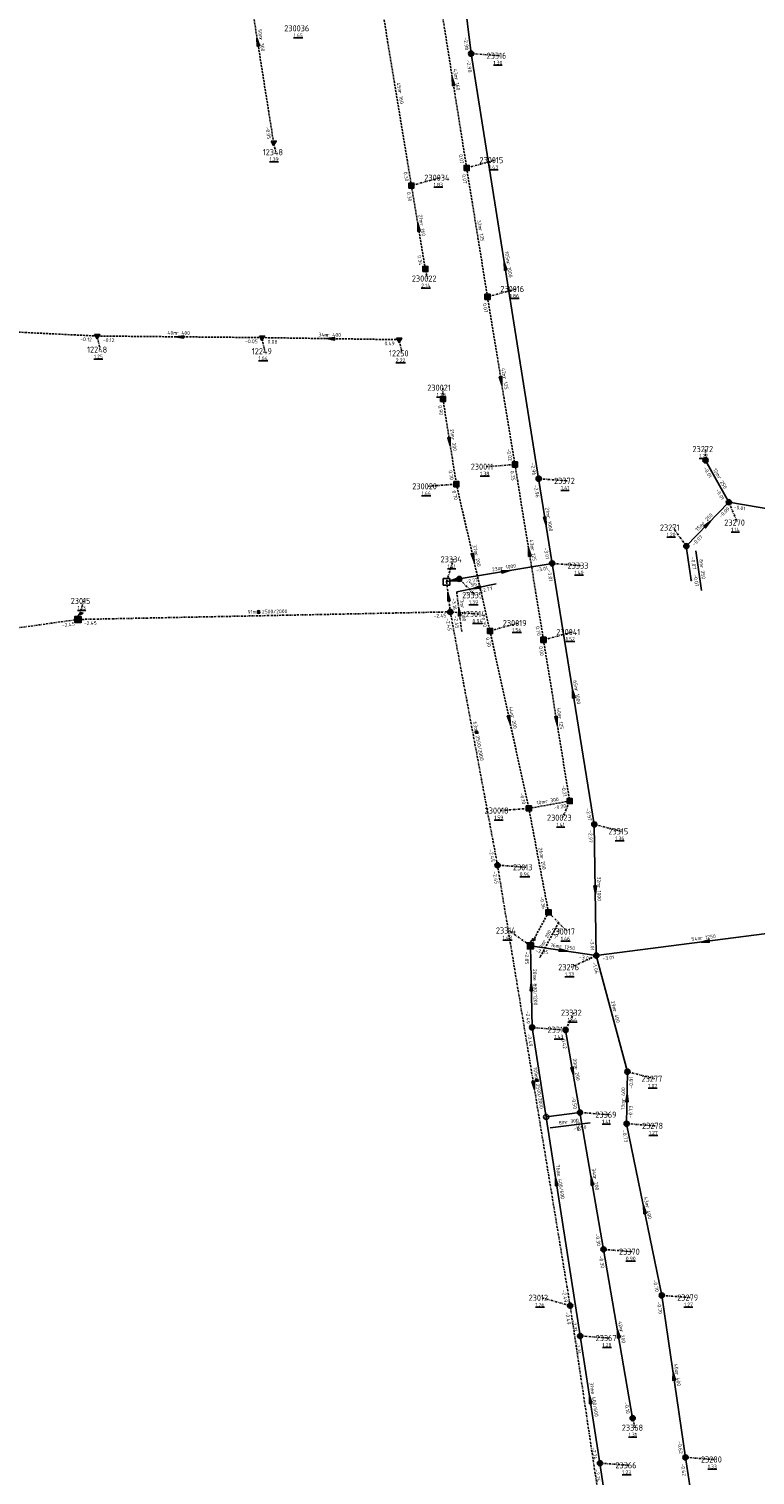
# Model space of a CAD drawing. Extents: x 188323 to 208361, y 565368 to 574910.
# Tile 144 of 256: x 201337 to 201514, y 569151 to 569505. Entities that reach past the tile are written whole.
import ezdxf

# ---------------------------------------------------------------- set-up
doc = ezdxf.new("R2010")
doc.units = 0
for name, pattern in [('BORDER', [1.75, 0.5, -0.25, 0.5, -0.25, 0, -0.25]), ('DASHDOT', [1, 0.5, -0.25, 0, -0.25]), ('DASHED', [0.75, 0.5, -0.25])]:
    doc.linetypes.add(name, pattern=pattern)
doc.layers.get('0').update_dxf_attribs({"linetype": 'CONTINUOUS'})
for name, color, linetype in [('RIO-AFM', 7, 'CONTINUOUS'), ('RIO-BOK', 7, 'CONTINUOUS'), ('RIO-DET', 7, 'CONTINUOUS'), ('RIO-KNP', 7, 'CONTINUOUS'), ('RIO-KNR', 7, 'CONTINUOUS'), ('RIO-LAG_0B', 7, 'CONTINUOUS'), ('RIO-LAG_1B', 7, 'DASHED'), ('RIO-LAG_2B', 7, 'DASHED'), ('RIO-LAG_4', 7, 'BORDER'), ('RIO-LEN', 7, 'CONTINUOUS'), ('RIO-MVD', 1, 'CONTINUOUS'), ('RIO-VRB', 6, 'DASHDOT'), ('RIO-VRH', 7, 'CONTINUOUS')]:
    doc.layers.add(name, color=color, linetype=linetype)
doc.styles.add('RIO-TXT', font='isocp.shx')

# ---------------------------------------------------------------- blocks, each defined once
blk = doc.blocks.new('L_VHR')
blk.add_lwpolyline([(-0.5, 0), (0.5, 0), (-0.5, 0.15), (-0.5, -0.15), (0.5, 0)])
blk = doc.blocks.new('L_VKT')
blk.add_line((0.3, 0.95), (-0.3, -0.05))
blk.add_lwpolyline([(0.3, 0.15), (0.3, 0.75), (-0.3, 0.75), (-0.3, 0.15)], close=True)
blk = doc.blocks.new('K_IPD')
blk.add_lwpolyline([(-0.496027, 0.307994), (0.503973, 0.307994), (0.003973, -0.558031)], close=True)
blk.add_solid([(-0.496027, 0.307994), (0.503973, 0.307994), (0.003973, -0.558031)])
at = {"style": 'RIO-TXT', "flags": 1}
blk.add_attdef('KNOOPNAAM', (2, 2), '', height=1, dxfattribs=at)
blk = doc.blocks.new('K_IPR')
blk.add_lwpolyline([(-0.5, -0.5), (0.5, -0.5), (0.5, 0.5), (-0.5, 0.5)], close=True)
blk.add_solid([(-0.5, 0.5), (0.5, 0.5), (-0.5, -0.5), (0.5, -0.5)])
at = {"style": 'RIO-TXT', "flags": 1}
blk.add_attdef('KNOOPNAAM', (2, 2), '', height=1, dxfattribs=at)
blk = doc.blocks.new('K_IPG')
blk.add_circle((0, 0), 0.5)
for points in [[(0, 0), (-0.5, 0), (-0.433013, 0.25)], [(0, 0), (-0.433013, -0.25), (-0.5, 0)], [(0, 0), (-0.433013, 0.25), (-0.25, 0.433013)], [(0, 0), (-0.25, -0.433013), (-0.433013, -0.25)], [(0, 0), (-0.25, 0.433013), (0, 0.5)], [(0, 0), (0, -0.5), (-0.25, -0.433013)], [(0, 0), (0, 0.5), (0.25, 0.433013)], [(0, 0), (0.25, 0.433013), (0.433013, 0.25)], [(0, 0), (0.433013, 0.25), (0.5, 0)], [(0, 0), (0.5, 0), (0.433013, -0.25)], [(0, 0), (0.433013, -0.25), (0.25, -0.433013)], [(0, 0), (0.25, -0.433013), (0, -0.5)]]:
    blk.add_solid(points)
at = {"style": 'RIO-TXT', "flags": 1}
blk.add_attdef('KNOOPNAAM', (2, 2), '', height=1, dxfattribs=at)
blk = doc.blocks.new('K_OVL')
for points in [[(0.6, 0.6), (-0.6, 0.6), (-0.6, -0.6), (0.6, -0.6)], [(1, 1.25), (0.474823, 0.983111), (0.413034, 1.369554)]]:
    blk.add_lwpolyline(points, close=True)
blk.add_arc((0.81571, 0.439293), 0.83139, 77.193131, 168.854604)
blk.add_solid([(-0.6, 0.6), (0.6, 0.6), (-0.6, -0.6), (0.6, -0.6)])
at = {"style": 'RIO-TXT', "flags": 1}
blk.add_attdef('KNOOPNAAM', (2, 2), '', height=1, dxfattribs=at)
blk = doc.blocks.new('K_FIC')
blk.add_circle((0, 0), 0.0625)
at = {"style": 'RIO-TXT', "flags": 1}
blk.add_attdef('KNOOPNAAM', (2, 2), '', height=1, dxfattribs=at)
blk = doc.blocks.new('K_DIV')
for p, q in [((-0.65, 0.65), (-0.65, -0.65)), ((0.65, 0.65), (-0.65, 0.65)), ((0.65, -0.65), (0.65, 0.65)), ((-0.65, -0.65), (0.65, -0.65))]:
    blk.add_line(p, q)
blk = doc.blocks.new('K_TEE')
for p, q in [((-0.15, 0.25), (0.15, 0.25)), ((0, -0.25), (0, 0.25))]:
    blk.add_line(p, q)
blk.add_circle((0, 0), 0.5)
at = {"style": 'RIO-TXT', "flags": 1}
blk.add_attdef('KNOOPNAAM', (2, 2), '', height=1, dxfattribs=at)
blk = doc.blocks.new('129_02______230017____23314___c')
at = {"layer": 'RIO-LAG_1B'}
blk.add_line((0, 0), (-4.641, -8.656), dxfattribs=at)
at = {"layer": 'RIO-AFM', "style": 'RIO-TXT'}
blk.add_text('r 200', height=0.9, rotation=421.7764, dxfattribs=at).set_placement((-3.2727, -5.0434))
at = {"layer": 'RIO-BOK', "style": 'RIO-TXT'}
blk.add_text('-0.36', height=0.9, rotation=421.7764, dxfattribs=at).set_placement((-0.7053, -4.2745))
at = {"layer": 'RIO-LEN', "style": 'RIO-TXT'}
blk.add_text('9m', height=0.9, rotation=421.7764, dxfattribs=at).set_placement((-4.0378, -6.4713))
blk = doc.blocks.new('142_02______23334___c123014_')
at = {"layer": 'RIO-LAG_4'}
blk.add_line((0, 0), (1.221, -9.745), dxfattribs=at)
at = {"layer": 'RIO-VRH', "xscale": 2, "yscale": 2, "zscale": 2, "rotation": 457.1143}
blk.add_blockref('L_VHR', (0.6105, -4.8725), dxfattribs=at)
at = {"layer": 'RIO-AFM', "style": 'RIO-TXT'}
blk.add_text('r 1000', height=0.9, rotation=277.1143, dxfattribs=at).set_placement((0.9388, -3.4708))
at = {"layer": 'RIO-BOK', "style": 'RIO-TXT'}
for s, p in [('-3.16', (-1.2151, -1.563)), ('-2.45', (-0.6779, -5.8505))]:
    blk.add_text(s, height=0.9, rotation=277.1143, dxfattribs=at).set_placement(p)
at = {"layer": 'RIO-LEN', "style": 'RIO-TXT'}
blk.add_text('7m', height=0.9, rotation=277.1143, dxfattribs=at).set_placement((0.7374, -1.8634))
blk = doc.blocks.new('197_02______23273_____23271_')
at = {"layer": 'RIO-LAG_0B'}
blk.add_line((0, 0), (-1.417, 9.718), dxfattribs=at)
at = {"layer": 'RIO-AFM', "style": 'RIO-TXT'}
blk.add_text('r 250', height=0.9, rotation=278.2829, dxfattribs=at).set_placement((-0.3686, 6.0004))
at = {"layer": 'RIO-BOK', "style": 'RIO-TXT'}
for p in [(-2.6, 8.1306), (-1.9755, 3.8559)]:
    blk.add_text('-0.07', height=0.9, rotation=278.2829, dxfattribs=at).set_placement(p)
at = {"layer": 'RIO-LEN', "style": 'RIO-TXT'}
blk.add_text('8m', height=0.9, rotation=278.2829, dxfattribs=at).set_placement((-0.6028, 7.6034))
blk = doc.blocks.new('201_02______23334___c223335_')
at = {"layer": 'RIO-LAG_0B'}
blk.add_line((0, 0), (9.608, 2.032), dxfattribs=at)
at = {"layer": 'RIO-VRH', "xscale": 2, "yscale": 2, "zscale": 2, "rotation": 191.943}
blk.add_blockref('L_VHR', (4.804, 1.016), dxfattribs=at)
at = {"layer": 'RIO-BOK', "style": 'RIO-TXT'}
for s, p in [('-3.16', (1.6592, -1.08)), ('-2.77', (5.8857, -0.1859))]:
    blk.add_text(s, height=0.9, rotation=11.943, dxfattribs=at).set_placement(p)
at = {"layer": 'RIO-LEN', "style": 'RIO-TXT'}
blk.add_text('3m', height=0.9, rotation=11.943, dxfattribs=at).set_placement((3.3795, 1.226))
blk = doc.blocks.new('202_02______23369_____23371_')
at = {"layer": 'RIO-LAG_0B'}
blk.add_line((0, 0), (-9.739, -1.27), dxfattribs=at)
at = {"layer": 'RIO-AFM', "style": 'RIO-TXT'}
blk.add_text('r 300', height=0.9, rotation=367.4069, dxfattribs=at).set_placement((-6.0055, -0.2779))
at = {"layer": 'RIO-BOK', "style": 'RIO-TXT'}
blk.add_text('-0.50', height=0.9, rotation=367.4069, dxfattribs=at).set_placement((-3.8851, -1.917))
at = {"layer": 'RIO-LEN', "style": 'RIO-TXT'}
blk.add_text('8m', height=0.9, rotation=367.4069, dxfattribs=at).set_placement((-7.6118, -0.4878))

msp = doc.modelspace()

# ---------------------------------------------------------------- linework, layer by layer
at = {"layer": 'RIO-LAG_0B'}
for p, q in [((201436.896, 569565.888), (201444.896, 569499.072)), ((201461.408, 569395.136), (201444.896, 569499.072)), ((201507.904, 569389.376), (201502.208, 569399.616)), ((201464.704, 569374.4), (201461.408, 569395.136)), ((201507.904, 569389.376), (201497.504, 569378.624)), ((201538.016, 569384.32), (201507.904, 569389.376)), ((201498.704, 569370.304), (201497.504, 569378.624)), ((201464.704, 569374.4), (201442, 569370.624)), ((201475.008, 569310.592), (201464.704, 569374.4)), ((201438.88, 569369.92), (201442, 569370.624)), ((201475.504, 569278.528), (201475.008, 569310.592)), ((201528.704, 569285.376), (201475.504, 569278.528)), ((201475.504, 569278.528), (201459.392, 569280.896)), ((201459.392, 569280.896), (201459.808, 569260.928)), ((201475.504, 569278.528), (201483.104, 569250.112)), ((201459.808, 569260.928), (201471.552, 569185.472)), ((201468, 569260.288), (201471.488, 569240.128)), ((201483.104, 569250.112), (201482.896, 569237.376)), ((201471.488, 569240.128), (201463.248, 569239.04)), ((201471.488, 569240.128), (201477.264, 569206.656)), ((201482.896, 569237.376), (201491.504, 569195.392)), ((201477.264, 569206.656), (201484.384, 569165.376)), ((201491.504, 569195.392), (201497.296, 569155.776)), ((201471.552, 569185.472), (201476.384, 569154.368)), ((201476.384, 569154.368), (201484.496, 569099.008)), ((201497.296, 569155.776), (201503.808, 569113.024))]:
    msp.add_line(p, q, dxfattribs=at)
at = {"layer": 'RIO-LAG_1B'}
for p, q in [((201430.304, 569466.816), (201423.008, 569511.104)), ((201443.808, 569471.104), (201437.104, 569513.408)), ((201443.808, 569471.104), (201448.896, 569439.616)), ((201433.696, 569446.4), (201430.304, 569466.816)), ((201448.896, 569439.616), (201455.6, 569398.592)), ((201438, 569414.592), (201441.296, 569393.792)), ((201455.6, 569398.592), (201462.592, 569355.712)), ((201441.296, 569393.792), (201449.504, 569357.888)), ((201449.504, 569357.888), (201459.008, 569314.496)), ((201462.592, 569355.712), (201468.992, 569316.288)), ((201468.992, 569316.288), (201459.008, 569314.496)), ((201463.808, 569289.088), (201459.008, 569314.496)), ((201463.808, 569289.088), (201459.392, 569280.896))]:
    msp.add_line(p, q, dxfattribs=at)
at = {"layer": 'RIO-LAG_2B'}
for p, q in [((201396.608, 569477.312), (201388.8, 569526.592)), ((201353.472, 569430.016), (201313.216, 569432)), ((201393.76, 569429.632), (201353.472, 569430.016)), ((201427.296, 569429.12), (201393.76, 569429.632))]:
    msp.add_line(p, q, dxfattribs=at)
at = {"layer": 'RIO-LAG_4'}
for p, q in [((201438.88, 569369.92), (201439.808, 569362.56)), ((201439.808, 569362.56), (201348.8, 569360.704)), ((201451.344, 569300.608), (201439.808, 569362.56)), ((201348.8, 569360.704), (201287.696, 569352.192)), ((201469.104, 569192.896), (201451.344, 569300.608)), ((201483.008, 569099.712), (201469.104, 569192.896))]:
    msp.add_line(p, q, dxfattribs=at)
at = {"layer": 'RIO-VRB'}
for p, q in [((201444.9, 569499.1), (201451.8675, 569498.5713)), ((201396.6, 569477.3), (201397.1335, 569474.9716)), ((201443.8, 569471.1), (201450.7675, 569473.0287)), ((201430.31, 569466.81), (201437.2775, 569468.7387)), ((201433.7, 569446.4), (201434.2335, 569444.0716)), ((201448.9, 569439.6), (201455.8675, 569441.5287)), ((201353.48, 569430), (201354.1871, 569426.6868)), ((201393.76, 569429.62), (201394.4671, 569426.3068)), ((201427.3, 569429.1), (201428.0071, 569425.7868)), ((201438, 569414.6), (201437.9997, 569417.375)), ((201502.2, 569399.6), (201502.1997, 569402.375)), ((201455.6, 569398.6), (201448.6329, 569398.0691)), ((201461.41, 569395.13), (201468.3775, 569394.6013)), ((201441.3, 569393.8), (201434.3329, 569393.2691)), ((201507.9, 569389.4), (201509.9771, 569384.3911)), ((201497.5, 569378.6), (201494.237, 569383.1869)), ((201438.88, 569369.94), (201440.6152, 569375.4092)), ((201464.7, 569374.4), (201471.6675, 569373.8713)), ((201442, 569370.6), (201445.9045, 569366.6459)), ((201348.8, 569360.7), (201350.1933, 569365.2294)), ((201439.8, 569362.56), (201446.7675, 569362.0313)), ((201449.5, 569357.9), (201456.4675, 569359.8287)), ((201462.59, 569355.69), (201469.5575, 569357.6187)), ((201469, 569316.3), (201467.2663, 569312.2303)), ((201459, 569314.5), (201452.0329, 569313.9691)), ((201475, 569310.6), (201481.6482, 569308.88)), ((201451.34, 569300.63), (201458.3075, 569300.1013)), ((201463.8, 569289.1), (201468.3472, 569284.3798)), ((201459.4, 569280.9), (201454.1381, 569284.6361)), ((201475.5, 569278.5), (201469.3742, 569275.6602)), ((201468, 569260.3), (201470.0371, 569264.5293)), ((201459.8, 569260.9), (201466.7675, 569260.3713)), ((201483.1, 569250.1), (201489.7482, 569248.38)), ((201471.48, 569240.13), (201478.4475, 569239.6013)), ((201482.9, 569237.4), (201489.8675, 569236.8713)), ((201477.27, 569206.63), (201484.2375, 569206.1013)), ((201469.1, 569192.9), (201462.1321, 569194.8265)), ((201491.5, 569195.4), (201498.4675, 569194.8713)), ((201471.55, 569185.5), (201478.5175, 569184.9713)), ((201484.39, 569165.38), (201484.9235, 569163.0516)), ((201476.39, 569154.38), (201483.3575, 569153.8513)), ((201497.3, 569155.8), (201504.2675, 569155.2713))]:
    msp.add_line(p, q, dxfattribs=at)

# ---------------------------------------------------------------- block references
at = {"layer": 'RIO-AFM', "xscale": 0.9, "yscale": 0.9, "zscale": 0.9}
for p, rotation in [((201392.9392, 569362.1303), 361.1708), ((201445.833, 569333.0175), 280.5634), ((201460.5711, 569247.9178), 279.3695)]:
    msp.add_blockref('L_VKT', p, dxfattribs=dict(at, rotation=rotation))
at = {"layer": 'RIO-DET'}
for name, p in [('197_02______23273_____23271_', (201501.216, 569367.808)), ('201_02______23334___c223335_', (201441.376, 569367.424)), ('142_02______23334___c123014_', (201441.376, 569367.424)), ('129_02______230017____23314___c', (201466.304, 569286.592)), ('202_02______23369_____23371_', (201473.984, 569237.632))]:
    msp.add_blockref(name, p, dxfattribs=at)
at = {"layer": 'RIO-KNP', "xscale": 1.25, "yscale": 1.25, "zscale": 1.25}
for name, p in [('K_IPG', (201444.896, 569499.072)), ('K_IPD', (201396.608, 569477.312)), ('K_IPR', (201443.808, 569471.104)), ('K_IPR', (201430.304, 569466.816)), ('K_IPR', (201433.696, 569446.4)), ('K_IPR', (201448.896, 569439.616)), ('K_IPD', (201353.472, 569430.016)), ('K_IPD', (201393.76, 569429.632)), ('K_IPD', (201427.296, 569429.12)), ('K_IPR', (201438, 569414.592)), ('K_IPR', (201455.6, 569398.592)), ('K_IPG', (201502.208, 569399.616)), ('K_IPR', (201441.296, 569393.792)), ('K_IPG', (201461.408, 569395.136)), ('K_IPG', (201507.904, 569389.376)), ('K_IPG', (201497.504, 569378.624)), ('K_IPG', (201464.704, 569374.4)), ('K_DIV', (201438.88, 569369.92)), ('K_IPG', (201442, 569370.624)), ('K_FIC', (201498.704, 569370.304)), ('K_OVL', (201348.8, 569360.704)), ('K_IPG', (201439.808, 569362.56)), ('K_IPR', (201449.504, 569357.888)), ('K_IPR', (201462.592, 569355.712)), ('K_IPR', (201468.992, 569316.288)), ('K_IPR', (201459.008, 569314.496)), ('K_IPG', (201475.008, 569310.592)), ('K_IPG', (201451.344, 569300.608)), ('K_IPR', (201463.808, 569289.088)), ('K_OVL', (201459.392, 569280.896)), ('K_IPG', (201475.504, 569278.528)), ('K_IPG', (201459.808, 569260.928)), ('K_IPG', (201468, 569260.288)), ('K_IPG', (201483.104, 569250.112)), ('K_TEE', (201463.248, 569239.04)), ('K_IPG', (201471.488, 569240.128)), ('K_IPG', (201482.896, 569237.376)), ('K_IPG', (201477.264, 569206.656)), ('K_IPG', (201491.504, 569195.392)), ('K_IPG', (201469.104, 569192.896)), ('K_IPG', (201471.552, 569185.472)), ('K_IPG', (201484.384, 569165.376)), ('K_IPG', (201476.384, 569154.368)), ('K_IPG', (201497.296, 569155.776))]:
    msp.add_blockref(name, p, dxfattribs=at)
at = {"layer": 'RIO-VRH'}
for p, xscale, yscale, zscale, rotation in [((201392.7, 569501.95), 2, 2, 2, 98.9987), ((201440.45, 569492.25), 2, 2, 2, 99.0086), ((201432.005, 569456.605), 2, 2, 2, 99.4386), ((201453.155, 569447.115), 2, 2, 2, 99.0312), ((201373.62, 569429.81), 2, 2, 2, 179.4595), ((201410.53, 569429.36), 2, 2, 2, 179.1118), ((201452.25, 569419.1), 2, 2, 2, 279.2891), ((201439.65, 569404.2), 2, 2, 2, 279.0232), ((201463.055, 569384.765), 2, 2, 2, 279.0262), ((201502.7, 569384), 2, 2, 2, 406.0763), ((201445.4, 569375.85), 2, 2, 2, 282.8741), ((201459.095, 569377.145), 2, 2, 2, 459.2603), ((201453.35, 569372.5), 2, 2, 2, 369.5023), ((201440.44, 569370.27), 1.938, 1.938, 1.938, 191.943), ((201439.34, 569366.25), 2, 2, 2, 457.1143), ((201469.85, 569342.5), 2, 2, 2, 99.179), ((201454.25, 569336.2), 2, 2, 2, 282.3548), ((201465.795, 569335.995), 2, 2, 2, 279.251), ((201475.25, 569294.55), 2, 2, 2, 270.9014), ((201502.1, 569281.95), 2, 2, 2, 187.3892), ((201467.45, 569279.7), 2, 2, 2, 351.5223), ((201459.6, 569270.9), 2, 2, 2, 451.1547), ((201469.74, 569250.215), 2, 2, 2, 279.7971), ((201460.22, 569246.765), 2, 2, 2, 279.3695), ((201483, 569243.75), 2, 2, 2, 449.0888), ((201465.675, 569223.2), 2, 2, 2, 458.8657), ((201474.375, 569223.38), 2, 2, 2, 459.814), ((201487.2, 569216.4), 2, 2, 2, 461.58), ((201480.83, 569186.005), 2, 2, 2, 459.8012), ((201494.4, 569175.6), 2, 2, 2, 458.3408), ((201473.97, 569169.94), 2, 2, 2, 458.8484)]:
    msp.add_blockref('L_VHR', p, dxfattribs=dict(at, xscale=xscale, yscale=yscale, zscale=zscale, rotation=rotation))

# ---------------------------------------------------------------- texts
at = {"layer": 'RIO-AFM', "style": 'RIO-TXT'}
for s, rotation, p in [('r 300', 278.9987, (201393.0823, 569502.8309)), ('r 160', 279.0086, (201440.83, 569493.1307)), ('r 160', 279.3802, (201427.0299, 569489.8382)), ('r 160', 279.4386, (201432.3714, 569457.4875)), ('r 125', 279.2048, (201446.7235, 569456.2314)), ('r 1000', 279.0312, (201453.5541, 569447.9991)), ('r 400', 359.4595, (201372.8142, 569430.3299)), ('r 400', 359.1118, (201409.7277, 569429.8826)), ('r 125', 279.2891, (201452.6252, 569419.9827)), ('r 200', 279.0232, (201440.0229, 569405.0796)), ('r 250', 299.2036, (201505.0939, 569395.453)), ('r 1000', 279.0262, (201463.3854, 569385.9114)), ('r 250', 406.0763, (201501.7747, 569383.766)), ('r 200', 282.8741, (201445.7178, 569376.754)), ('r 125', 279.2603, (201459.4713, 569378.0275)), ('r 1000', 369.5023, (201452.2005, 569372.8212)), ('2500/2000', 361.1708, (201393.7491, 569362.1474)), ('r 1000', 279.179, (201470.191, 569343.6493)), ('r 200', 282.3548, (201454.5784, 569337.1016)), ('r 125', 279.251, (201466.1703, 569336.8771)), ('2500/2000', 280.5634, (201445.9819, 569332.2213)), ('r 300', 370.2029, (201463.1132, 569315.7512)), ('r 200', 280.7094, (201461.7483, 569302.6907)), ('r 1000', 270.9014, (201475.7426, 569295.6385)), ('r 1250', 351.5223, (201466.4555, 569280.3583)), ('r 1250', 367.3892, (201500.962, 569282.323)), ('e 800/1200', 271.1547, (201460.0617, 569273.0704)), ('r 400', 284.9892, (201479.582, 569265.2144)), ('r 200', 279.7971, (201470.1008, 569251.0995)), ('2500/2000', 279.3695, (201460.7033, 569247.1186)), ('r 400', 449.0888, (201482.4838, 569242.9475)), ('e 400/600', 278.8657, (201465.9007, 569225.1483)), ('r 200', 279.814, (201474.7398, 569224.2656)), ('r 400', 281.58, (201487.5401, 569217.2969)), ('r 200', 279.8012, (201481.1974, 569186.8911)), ('r 400', 278.3408, (201494.7893, 569176.4762)), ('e 400/600', 278.8484, (201474.1822, 569171.886))]:
    msp.add_text(s, height=0.9, rotation=rotation, dxfattribs=at).set_placement(p)
at = {"layer": 'RIO-BOK', "style": 'RIO-TXT'}
for s, rotation, p in [('-2.98', 276.8376, (201443.0622, 569503.0089)), ('-2.98', 279.0312, (201443.7379, 569497.4972)), ('-0.05', 278.9987, (201394.6053, 569481.135)), ('0.07', 279.0086, (201441.8849, 569474.4007)), ('0.30', 279.3802, (201428.3749, 569470.0983)), ('0.07', 279.2048, (201442.6427, 569469.4937)), ('0.30', 279.4386, (201429.1593, 569465.199)), ('0.34', 279.4386, (201431.7463, 569449.6842)), ('0.07', 279.2891, (201447.7451, 569437.992)), ('-0.12', 357.1854, (201349.3173, 569428.826)), ('-0.12', 359.4595, (201354.8674, 569428.5877)), ('-0.05', 359.4595, (201389.6471, 569428.2817)), ('0.08', 359.1118, (201395.1388, 569428.1993)), ('0.49', 359.1118, (201423.7196, 569427.7743)), ('0.90', 279.0232, (201436.8376, 569412.9974)), ('-0.02', 279.2891, (201453.5805, 569402.4245)), ('-2.96', 279.0312, (201459.4476, 569398.9698)), ('-0.01', 299.2036, (201501.6619, 569397.6948)), ('0.70', 279.0232, (201439.3705, 569397.0979)), ('0.35', 279.2603, (201454.4443, 569396.9926)), ('0.70', 282.8741, (201440.2479, 569392.123)), ('-2.96', 279.0262, (201460.2477, 569393.5273)), ('-0.01', 299.2036, (201504.682, 569392.2984)), ('-0.09', 406.0763, (201506.0598, 569385.4806)), ('-0.01', 350.3906, (201509.0474, 569387.7867)), ('-0.07', 406.0763, (201499.4794, 569378.6384)), ('-3.01', 279.0262, (201462.6853, 569378.2313)), ('-3.01', 369.5023, (201460.8852, 569372.3541)), ('-3.01', 279.179, (201463.542, 569372.7943)), ('-2.77', 369.5023, (201443.6124, 569369.4513)), ('-2.45', 361.1708, (201435.729, 569361.1316)), ('-2.45', 367.9191, (201344.9272, 569358.7846)), ('-2.45', 361.1708, (201350.229, 569359.3298)), ('-2.45', 280.5634, (201438.6811, 569360.9267)), ('0.30', 282.8741, (201447.363, 569361.0635)), ('0.70', 279.2603, (201460.6608, 569358.9826)), ('0.30', 282.3548, (201448.4328, 569356.2326)), ('0.00', 279.251, (201461.434, 569354.0828)), ('-0.21', 279.251, (201466.9821, 569320.125)), ('-0.10', 282.3548, (201456.7807, 569318.2112)), ('-0.20', 370.2029, (201465.2121, 569314.1996)), ('-2.97', 279.179, (201473.0024, 569314.43)), ('-2.97', 270.9014, (201473.6229, 569309.1777)), ('-2.45', 280.5634, (201449.2494, 569304.4104)), ('-2.45', 279.3695, (201450.1874, 569299.0204)), ('-0.36', 280.7094, (201461.6766, 569292.8712)), ('-3.01', 270.9014, (201474.0541, 569282.5782)), ('-2.85', 271.1547, (201458.0292, 569279.4716)), ('-2.85', 351.5223, (201460.5791, 569279.3097)), ('-3.01', 351.5223, (201471.2393, 569277.7275)), ('-3.01', 367.3892, (201477.069, 569277.2927)), ('-1.06', 284.9892, (201474.5105, 569276.7853)), ('-2.49', 271.1547, (201458.3284, 569264.9717)), ('-2.49', 278.8657, (201458.6332, 569259.3006)), ('-0.42', 279.7971, (201466.8594, 569258.6818)), ('-0.81', 449.0888, (201484.4298, 569245.9786)), ('-0.50', 279.7971, (201469.4136, 569243.9334)), ('-0.50', 279.814, (201470.3399, 569238.5115)), ('-0.73', 449.0888, (201484.321, 569238.7785)), ('-0.73', 281.58, (201481.8103, 569235.7471)), ('-0.30', 279.814, (201475.2108, 569210.4349)), ('-0.30', 279.8012, (201476.1295, 569205.0118)), ('-2.49', 279.3695, (201467.1175, 569196.728)), ('-0.70', 281.58, (201489.3301, 569199.1405)), ('-0.70', 278.3408, (201490.3186, 569193.8114)), ('-2.49', 278.4909, (201467.9228, 569191.3083)), ('-2.31', 278.8657, (201469.5807, 569189.342)), ('-2.31', 278.8484, (201470.3828, 569183.901)), ('-0.10', 279.8012, (201482.3366, 569169.1865)), ('-2.24', 278.8484, (201474.3938, 569158.2183)), ('-0.62', 278.3408, (201495.3432, 569159.657)), ('-0.62', 278.6437, (201496.1271, 569154.2051)), ('-2.24', 278.3396, (201475.2086, 569152.7914))]:
    msp.add_text(s, height=0.9, rotation=rotation, dxfattribs=at).set_placement(p)
at = {"layer": 'RIO-KNR', "style": 'RIO-TXT'}
for s, p in [('230036', (201399.2085, 569504.5216)), ('23316', (201448.68, 569497.8213)), ('12348', (201393.946, 569474.2216)), ('230015', (201446.9425, 569472.2787)), ('230034', (201433.4525, 569467.9887)), ('230022', (201430.4085, 569443.3216)), ('230016', (201452.0425, 569440.7787)), ('12248', (201350.9996, 569425.9368)), ('12249', (201391.2796, 569425.5568)), ('12250', (201424.8196, 569425.0368)), ('230021', (201434.1747, 569416.625)), ('23272', (201499.0122, 569401.625)), ('230011', (201444.8079, 569397.3191)), ('230020', (201430.5079, 569392.5191)), ('23372', (201465.19, 569393.8513)), ('23271', (201491.0495, 569382.4369)), ('23270', (201506.7896, 569383.6411)), ('23334', (201437.4277, 569374.6592)), ('23333', (201468.48, 569373.1213)), ('23015', (201347.0058, 569364.4794)), ('23335', (201442.717, 569365.8959)), ('23014', (201443.58, 569361.2813)), ('230019', (201452.6425, 569359.0787)), ('230041', (201465.7325, 569356.8687)), ('230018', (201448.2079, 569313.2191)), ('230023', (201463.4413, 569311.4803)), ('23315', (201478.4607, 569308.13)), ('23013', (201455.12, 569299.3513)), ('23314', (201450.9506, 569283.8861)), ('230017', (201464.5222, 569283.6298)), ('23276', (201466.1867, 569274.9102)), ('23332', (201466.8496, 569263.7793)), ('23317', (201463.58, 569259.6213)), ('23277', (201486.5607, 569247.63)), ('23369', (201475.26, 569238.8513)), ('23278', (201486.68, 569236.1213)), ('23370', (201481.05, 569205.3513)), ('23012', (201458.9446, 569194.0765)), ('23279', (201495.28, 569194.1213)), ('23367', (201475.33, 569184.2213)), ('23368', (201481.736, 569162.3016)), ('23366', (201480.17, 569153.1013)), ('23280', (201501.08, 569154.5213))]:
    msp.add_text(s, height=1.5, dxfattribs=at).set_placement(p)
at = {"layer": 'RIO-LEN', "style": 'RIO-TXT'}
for s, rotation, p in [('50m', 278.9987, (201392.7434, 569504.9642)), ('43m', 279.0086, (201440.4907, 569495.2639)), ('45m', 279.3802, (201426.6768, 569491.9691)), ('21m', 279.4386, (201432.0161, 569459.6181)), ('32m', 279.2048, (201446.377, 569458.3634)), ('105m', 279.0312, (201453.129, 569450.6655)), ('40m', 359.4595, (201370.6543, 569430.3489)), ('34m', 359.1118, (201407.568, 569429.9147)), ('42m', 279.2891, (201452.2755, 569422.1142)), ('21m', 279.0232, (201439.6831, 569407.2127)), ('12m', 299.2036, (201504.039, 569397.3379)), ('21m', 279.0262, (201463.0454, 569388.0445)), ('15m', 406.0763, (201500.2774, 569382.2092)), ('43m', 279.2603, (201459.1226, 569380.1592)), ('37m', 282.8741, (201445.2355, 569378.8595)), ('23m', 369.5023, (201450.0704, 569372.4633)), ('91m', 361.1708, (201390.2398, 569362.0734)), ('65m', 279.179, (201469.8454, 569345.7815)), ('44m', 282.3548, (201454.1152, 569339.2113)), ('40m', 279.251, (201465.822, 569339.0088)), ('63m', 280.5634, (201445.3367, 569335.6715)), ('10m', 370.2029, (201460.9876, 569315.3672)), ('26m', 280.7094, (201461.3459, 569304.8129)), ('32m', 270.9014, (201475.7076, 569297.7982)), ('16m', 351.5223, (201464.3189, 569280.6754)), ('54m', 367.3892, (201498.8201, 569282.0439)), ('20m', 271.1547, (201460.0171, 569275.2299)), ('29m', 284.9892, (201479.0223, 569267.3006)), ('20m', 279.7971, (201469.7323, 569253.2278)), ('109m', 279.3695, (201460.042, 569251.1143)), ('13m', 449.0888, (201482.4511, 569240.7877)), ('76m', 278.8657, (201465.5667, 569227.2823)), ('34m', 279.814, (201474.3705, 569226.3938)), ('43m', 281.58, (201487.1054, 569219.4127)), ('42m', 279.8012, (201480.8286, 569189.0194)), ('40m', 278.3408, (201494.4749, 569178.6132)), ('31m', 278.8484, (201473.8489, 569174.0202))]:
    msp.add_text(s, height=0.9, rotation=rotation, dxfattribs=at).set_placement(p)
at = {"layer": 'RIO-MVD', "style": 'RIO-TXT'}
for s, p in [('%%U1.65', (201401.5035, 569503.1216)), ('%%U1.30', (201450.3375, 569496.4213)), ('%%U1.39', (201395.6035, 569472.8216)), ('%%U1.43', (201449.2375, 569470.8787)), ('%%U1.83', (201435.7475, 569466.5887)), ('%%U2.14', (201432.7035, 569441.9216)), ('%%U1.86', (201454.3375, 569439.3787)), ('%%U1.25', (201352.6571, 569424.5368)), ('%%U1.64', (201392.9371, 569424.1568)), ('%%U2.22', (201426.4771, 569423.6368)), ('%%U1.78', (201436.4697, 569415.225)), ('%%U1.22', (201500.6697, 569400.225)), ('%%U1.38', (201447.1029, 569395.9191)), ('%%U1.66', (201432.8029, 569391.1191)), ('%%U1.41', (201466.8475, 569392.4513)), ('%%U1.20', (201492.707, 569381.0369)), ('%%U1.14', (201508.4471, 569382.2411)), ('%%U1.41', (201439.0852, 569373.2592)), ('%%U1.40', (201470.1375, 569371.7213)), ('%%U1.13', (201348.6633, 569363.0794)), ('%%U1.39', (201444.3745, 569364.4959)), ('%%U0.94', (201445.2375, 569359.8813)), ('%%U1.56', (201454.9375, 569357.6787)), ('%%U1.52', (201468.0275, 569355.4687)), ('%%U1.59', (201450.5029, 569311.8191)), ('%%U1.41', (201465.7363, 569310.0803)), ('%%U1.36', (201480.1182, 569306.73)), ('%%U0.94', (201456.7775, 569297.9513)), ('%%U1.48', (201452.6081, 569282.4861)), ('%%U1.46', (201466.8172, 569282.2298)), ('%%U1.33', (201467.8442, 569273.5102)), ('%%U1.44', (201468.5071, 569262.3793)), ('%%U1.43', (201465.2375, 569258.2213)), ('%%U1.07', (201488.2182, 569246.23)), ('%%U1.41', (201476.9175, 569237.4513)), ('%%U1.27', (201488.3375, 569234.7213)), ('%%U0.90', (201482.7075, 569203.9513)), ('%%U1.26', (201460.6021, 569192.6765)), ('%%U1.27', (201496.9375, 569192.7213)), ('%%U1.28', (201476.9875, 569182.8213)), ('%%U1.31', (201483.3935, 569160.9016)), ('%%U1.33', (201502.7375, 569153.1213)), ('%%U1.23', (201481.8275, 569151.7013))]:
    msp.add_text(s, height=0.9, dxfattribs=at).set_placement(p)

doc.saveas('drawing.dxf')
